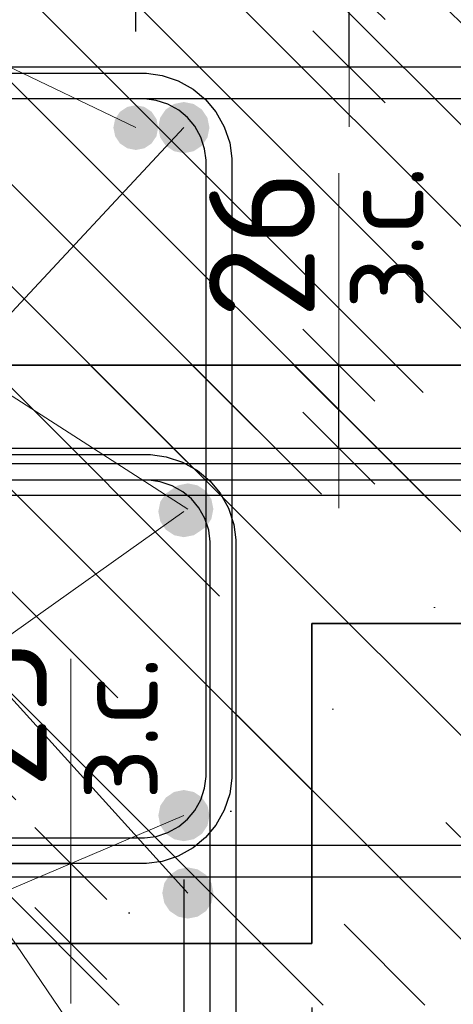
# Model space of a CAD drawing. Header units: metres. Extents: x -38 to 93, y -15 to 21.
# Tile 211 of 256: x 72.317 to 72.452, y 4.37 to 4.677. Entities that reach past the tile are written whole.
import ezdxf

# ---------------------------------------------------------------- set-up
doc = ezdxf.new("R2010")
doc.units = ezdxf.units.M
doc.header["$PDMODE"] = 65
for name, color, linetype, lineweight in [('XR$3$Арм. стержнями верхней зоны', 180, 'Continuous', 35), ('XR$3$Арм. стержнями нижней зоны', 180, 'Continuous', 35), ('XR$3$Арм.стержн. Арматура края', 96, 'Continuous', 35), ('XR$3$Арм.стержн. Хомут', 240, 'Continuous', 35), ('XR$3$Арм.стержн.горизонт. 1', 180, 'Continuous', 35), ('XR$3$Размерная линия_ общее', 7, 'Continuous', 13), ('XR$5$Арм. стержнями верхней зоны', 180, 'Continuous', 35), ('XR$5$Арм. стержнями нижней зоны', 180, 'Continuous', 35), ('XR$5$Арм.стержн. Арматура края', 96, 'Continuous', 35), ('XR$5$Арм.стержн. Доп. арматура', 180, 'Continuous', 35), ('XR$5$Арм.стержн. Хомут', 240, 'Continuous', 35), ('XR$5$Арм.стержн.горизонт. 1', 180, 'Continuous', 35), ('XR$5$Размерная линия (1)', 7, 'Continuous', 13), ('XR$5$Размерная линия_ общее', 7, 'Continuous', 13)]:
    doc.layers.add(name, color=color, linetype=linetype, lineweight=lineweight)
doc.styles.add('ISOCPEUR', font='txt')
doc.dimstyles.new('DIMSTYLE_10', dxfattribs={"dimtxt": 0.033, "dimasz": 0.0375, "dimexe": 0, "dimexo": 0, "dimgap": 0.0165, "dimtad": 2, "dimdec": 0, "dimlfac": 1000, "dimrnd": 1, "dimzin": 12, "dimdsep": 46, "dimtxsty": 'ISOCPEUR', "dimblk1": 'ALL_ML_STRICH', "dimblk2": 'ALL_ML_STRICH', "dimsah": 1, "dimcen": 0, "dimclrd": 7, "dimclre": 256, "dimclrt": 7, "dimadec": 0, "dimazin": 0, "dimtfac": 1, "dimtdec": 0, "dimtix": 1, "dimtmove": 2, "dimatfit": 3, "dimfxl": 0, "dimtvp": 1.2, "dimtzin": 0, "dimlwd": 0, "dimlwe": -3, "dimarcsym": 0})
doc.dimstyles.new('DIMSTYLE_12', dxfattribs={"dimtxt": 0.03, "dimasz": 0.03, "dimexe": 0, "dimexo": 0, "dimgap": 0.015, "dimtad": 2, "dimdec": 0, "dimlfac": 1000, "dimrnd": 1, "dimzin": 12, "dimdsep": 46, "dimtxsty": 'ISOCPEUR', "dimblk1": 'ALL_ML_STRICH', "dimblk2": 'ALL_ML_STRICH', "dimsah": 1, "dimcen": 0, "dimclrd": 7, "dimclre": 256, "dimclrt": 7, "dimadec": 0, "dimazin": 0, "dimtfac": 1, "dimtdec": 0, "dimtix": 1, "dimtmove": 2, "dimatfit": 3, "dimfxl": 0, "dimtzin": 0, "dimlwd": 0, "dimlwe": -3, "dimarcsym": 0})
doc.dimstyles.new('DIMSTYLE_14', dxfattribs={"dimtxt": 0.03, "dimasz": 0.03, "dimexe": 0, "dimexo": 0, "dimgap": 0.015, "dimtad": 2, "dimdec": 0, "dimlfac": 1000, "dimrnd": 1, "dimzin": 12, "dimdsep": 46, "dimtxsty": 'ISOCPEUR', "dimblk1": 'ALL_ML_STRICH', "dimblk2": 'ALL_ML_STRICH', "dimsah": 1, "dimcen": 0, "dimclrd": 7, "dimclre": 256, "dimclrt": 7, "dimadec": 0, "dimazin": 0, "dimtfac": 1, "dimtdec": 0, "dimtix": 1, "dimtmove": 2, "dimatfit": 3, "dimfxl": 0, "dimtvp": 1.2, "dimtzin": 0, "dimlwd": 0, "dimlwe": -3, "dimarcsym": 0})
doc.dimstyles.new('DIMSTYLE_18', dxfattribs={"dimtxt": 0.03, "dimasz": 0.03, "dimexe": 0, "dimexo": 0, "dimgap": 0.015, "dimtad": 2, "dimdec": 0, "dimlfac": 1000, "dimrnd": 5, "dimzin": 12, "dimdsep": 46, "dimtxsty": 'ISOCPEUR', "dimblk1": 'ALL_ML_STRICH', "dimblk2": 'ALL_ML_STRICH', "dimsah": 1, "dimcen": 0, "dimclrd": 7, "dimclre": 256, "dimclrt": 7, "dimadec": 0, "dimazin": 0, "dimtfac": 1, "dimtdec": 0, "dimtix": 1, "dimtmove": 2, "dimatfit": 3, "dimfxl": 0, "dimtvp": 1.2, "dimtzin": 0, "dimlwd": 0, "dimlwe": -3, "dimarcsym": 0})
pattern_1 = [(135, (0, 0), (-0.031819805, -0.031819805), [0.4, -0.05, 0, -0.05]), (135, (-0.01591, -0.01591), (-0.031819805, -0.031819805), [0.8, -0.1, 0.1, -0.1])]

# ---------------------------------------------------------------- blocks, each defined once
blk = doc.blocks.new('ALL_ML_STRICH')
at = {"color": 0, "linetype": 'ByBlock', "lineweight": -2}
for p, q in [((0, -0.5), (0, 0.5)), ((-0.3, -0.3), (0.3, 0.3)), ((-1, 0), (0.5, 0))]:
    blk.add_line(p, q, dxfattribs=at)
blk = doc.blocks.new('*D62')
at = {"layer": 'DEFPOINTS', "color": 7, "linetype": 'Continuous', "lineweight": 13, "transparency": 33554687}
for p in [(72.29424, 4.29445), (72.29924, 4.26945), (72.33423, 4.26945)]:
    blk.add_point(p, dxfattribs=at)
at = {"layer": 'XR$3$Размерная линия_ общее', "color": 253, "linetype": 'Continuous', "lineweight": -2, "true_color": 0xa0a0a0, "transparency": 33554687}
for p, q in [((72.31424, 4.29445), (72.33423, 4.29445)), ((72.31924, 4.26945), (72.33423, 4.26945))]:
    blk.add_line(p, q, dxfattribs=at)
at = {"layer": 'XR$3$Размерная линия_ общее', "color": 7, "linetype": 'Continuous', "lineweight": -2, "transparency": 33554687}
blk.add_line((72.33423, 4.26945), (72.33423, 4.29445), dxfattribs=at)
at = {"layer": 'XR$3$Размерная линия_ общее', "color": 7, "linetype": 'Continuous', "lineweight": 13, "transparency": 33554687, "xscale": 0.0375, "yscale": 0.0375, "zscale": 0.0375}
for p, rotation in [((72.33423, 4.29445), 90), ((72.33423, 4.26945), 270)]:
    blk.add_blockref('ALL_ML_STRICH', p, dxfattribs=dict(at, rotation=rotation))
at = {"layer": 'XR$3$Размерная линия_ общее', "color": 7, "linetype": 'Continuous', "lineweight": 13, "transparency": 33554687, "insert": (72.33444, 4.31422), "char_height": 0.027, "width": 0.00135, "attachment_point": 1, "rotation": 90, "line_spacing_factor": 0.60241, "style": 'ISOCPEUR'}
blk.add_mtext('з.с.', dxfattribs=at)
at = {"layer": 'XR$3$Размерная линия_ общее', "color": 7, "linetype": 'Continuous', "lineweight": 13, "transparency": 33554687, "insert": (72.31023, 4.34117), "char_height": 0.033, "width": 0.066, "attachment_point": 5, "rotation": 90, "style": 'ISOCPEUR'}
blk.add_mtext('\\A1;{25}', dxfattribs=at)
blk = doc.blocks.new('*D191')
at = {"layer": 'DEFPOINTS', "color": 7, "linetype": 'Continuous', "lineweight": 13, "transparency": 33554687}
for p in [(72.37673, 4.56945), (72.37673, 4.54345), (72.41671, 4.54345)]:
    blk.add_point(p, dxfattribs=at)
at = {"layer": 'XR$3$Размерная линия_ общее', "color": 253, "linetype": 'Continuous', "lineweight": -2, "true_color": 0xa0a0a0, "transparency": 33554687}
for p, q in [((72.39673, 4.56945), (72.41671, 4.56945)), ((72.39673, 4.54345), (72.41671, 4.54345))]:
    blk.add_line(p, q, dxfattribs=at)
at = {"layer": 'XR$3$Размерная линия_ общее', "color": 7, "linetype": 'Continuous', "lineweight": -2, "transparency": 33554687}
blk.add_line((72.41671, 4.54345), (72.41671, 4.56945), dxfattribs=at)
at = {"layer": 'XR$3$Размерная линия_ общее', "color": 7, "linetype": 'Continuous', "lineweight": 13, "transparency": 33554687, "xscale": 0.0375, "yscale": 0.0375, "zscale": 0.0375}
for p, rotation in [((72.41671, 4.56945), 90), ((72.41671, 4.54345), 270)]:
    blk.add_blockref('ALL_ML_STRICH', p, dxfattribs=dict(at, rotation=rotation))
at = {"layer": 'XR$3$Размерная линия_ общее', "color": 7, "linetype": 'Continuous', "lineweight": 13, "transparency": 33554687, "insert": (72.41625, 4.58681), "char_height": 0.027, "width": 0.00135, "attachment_point": 1, "rotation": 90, "line_spacing_factor": 0.60241, "style": 'ISOCPEUR'}
blk.add_mtext('з.с.', dxfattribs=at)
at = {"layer": 'XR$3$Размерная линия_ общее', "color": 7, "linetype": 'Continuous', "lineweight": 13, "transparency": 33554687, "insert": (72.39271, 4.60717), "char_height": 0.033, "width": 0.066, "attachment_point": 5, "rotation": 90, "style": 'ISOCPEUR'}
blk.add_mtext('\\A1;{26}', dxfattribs=at)
blk = doc.blocks.new('*D530')
at = {"layer": 'DEFPOINTS', "color": 7, "linetype": 'Continuous', "lineweight": 13, "transparency": 33554687}
for p in [(72.29301, 4.41364), (72.29801, 4.38864), (72.333, 4.38864)]:
    blk.add_point(p, dxfattribs=at)
at = {"layer": 'XR$5$Размерная линия_ общее', "color": 253, "linetype": 'Continuous', "lineweight": -2, "true_color": 0xa0a0a0, "transparency": 33554687}
for p, q in [((72.31301, 4.41364), (72.333, 4.41364)), ((72.31801, 4.38864), (72.333, 4.38864))]:
    blk.add_line(p, q, dxfattribs=at)
at = {"layer": 'XR$5$Размерная линия_ общее', "color": 7, "linetype": 'Continuous', "lineweight": -2, "transparency": 33554687}
blk.add_line((72.333, 4.38864), (72.333, 4.41364), dxfattribs=at)
at = {"layer": 'XR$5$Размерная линия_ общее', "color": 7, "linetype": 'Continuous', "lineweight": 13, "transparency": 33554687, "xscale": 0.0375, "yscale": 0.0375, "zscale": 0.0375}
for p, rotation in [((72.333, 4.41364), 90), ((72.333, 4.38864), 270)]:
    blk.add_blockref('ALL_ML_STRICH', p, dxfattribs=dict(at, rotation=rotation))
at = {"layer": 'XR$5$Размерная линия_ общее', "color": 7, "linetype": 'Continuous', "lineweight": 13, "transparency": 33554687, "insert": (72.33321, 4.43341), "char_height": 0.027, "width": 0.00135, "attachment_point": 1, "rotation": 90, "line_spacing_factor": 0.60241, "style": 'ISOCPEUR'}
blk.add_mtext('з.с.', dxfattribs=at)
at = {"layer": 'XR$5$Размерная линия_ общее', "color": 7, "linetype": 'Continuous', "lineweight": 13, "transparency": 33554687, "insert": (72.309, 4.46036), "char_height": 0.033, "width": 0.066, "attachment_point": 5, "rotation": 90, "style": 'ISOCPEUR'}
blk.add_mtext('\\A1;{25}', dxfattribs=at)
blk = doc.blocks.new('*D532')
at = {"layer": 'DEFPOINTS', "color": 7, "linetype": 'Continuous', "lineweight": 13, "transparency": 33554687}
for p in [(72.15834, 4.38864), (72.4083, 4.38864), (72.15834, 4.2484)]:
    blk.add_point(p, dxfattribs=at)
at = {"layer": 'XR$5$Размерная линия (1)', "color": 9, "linetype": 'Continuous', "lineweight": -2, "true_color": 0xc7c7c7, "transparency": 33554687}
for p, q in [((72.15834, 4.36864), (72.15834, 4.2484)), ((72.4083, 4.36864), (72.4083, 4.2484))]:
    blk.add_line(p, q, dxfattribs=at)
at = {"layer": 'XR$5$Размерная линия (1)', "color": 7, "linetype": 'Continuous', "lineweight": -2, "transparency": 33554687}
blk.add_line((72.15834, 4.2484), (72.4083, 4.2484), dxfattribs=at)
at = {"layer": 'XR$5$Размерная линия (1)', "color": 7, "linetype": 'Continuous', "lineweight": 13, "transparency": 33554687, "xscale": 0.03, "yscale": 0.03, "zscale": 0.03, "rotation": 180}
blk.add_blockref('ALL_ML_STRICH', (72.15834, 4.2484), dxfattribs=at)
at = {"layer": 'XR$5$Размерная линия (1)', "color": 7, "linetype": 'Continuous', "lineweight": 13, "transparency": 33554687, "xscale": 0.03, "yscale": 0.03, "zscale": 0.03}
blk.add_blockref('ALL_ML_STRICH', (72.4083, 4.2484), dxfattribs=at)
at = {"layer": 'XR$5$Размерная линия (1)', "color": 7, "linetype": 'Continuous', "lineweight": 13, "transparency": 33554687, "insert": (72.28482, 4.2709), "char_height": 0.03, "width": 0.09, "attachment_point": 5, "style": 'ISOCPEUR'}
blk.add_mtext('\\A1;{250}', dxfattribs=at)
blk = doc.blocks.new('*D535')
at = {"layer": 'DEFPOINTS', "color": 7, "linetype": 'Continuous', "lineweight": 13, "transparency": 33554687}
for p in [(72.29823, 4.7757), (72.29823, 4.65364), (72.3533, 4.65364)]:
    blk.add_point(p, dxfattribs=at)
at = {"layer": 'XR$5$Размерная линия (1)', "color": 9, "linetype": 'Continuous', "lineweight": -2, "true_color": 0xc7c7c7, "transparency": 33554687}
for p, q in [((72.29823, 4.67364), (72.29823, 4.7757)), ((72.3533, 4.67364), (72.3533, 4.7757))]:
    blk.add_line(p, q, dxfattribs=at)
at = {"layer": 'XR$5$Размерная линия (1)', "color": 7, "linetype": 'Continuous', "lineweight": -2, "transparency": 33554687}
blk.add_line((72.29823, 4.7757), (72.3533, 4.7757), dxfattribs=at)
at = {"layer": 'XR$5$Размерная линия (1)', "color": 7, "linetype": 'Continuous', "lineweight": 13, "transparency": 33554687, "xscale": 0.03, "yscale": 0.03, "zscale": 0.03, "rotation": 180}
blk.add_blockref('ALL_ML_STRICH', (72.29823, 4.7757), dxfattribs=at)
at = {"layer": 'XR$5$Размерная линия (1)', "color": 7, "linetype": 'Continuous', "lineweight": 13, "transparency": 33554687, "xscale": 0.03, "yscale": 0.03, "zscale": 0.03}
blk.add_blockref('ALL_ML_STRICH', (72.3533, 4.7757), dxfattribs=at)
at = {"layer": 'XR$5$Размерная линия (1)', "color": 7, "linetype": 'Continuous', "lineweight": 13, "transparency": 33554687, "insert": (72.39182, 4.79891), "char_height": 0.03, "width": 0.06, "attachment_point": 5, "style": 'ISOCPEUR'}
blk.add_mtext('\\A1;{55}', dxfattribs=at)
blk = doc.blocks.new('*D538')
at = {"layer": 'DEFPOINTS', "color": 7, "linetype": 'Continuous', "lineweight": 13, "transparency": 33554687}
for p in [(72.28327, 4.42864), (72.36834, 4.42864), (72.28327, 4.3134)]:
    blk.add_point(p, dxfattribs=at)
at = {"layer": 'XR$5$Размерная линия (1)', "color": 9, "linetype": 'Continuous', "lineweight": -2, "true_color": 0xc7c7c7, "transparency": 33554687}
for p, q in [((72.28327, 4.40864), (72.28327, 4.3134)), ((72.36834, 4.40864), (72.36834, 4.3134))]:
    blk.add_line(p, q, dxfattribs=at)
at = {"layer": 'XR$5$Размерная линия (1)', "color": 7, "linetype": 'Continuous', "lineweight": -2, "transparency": 33554687}
blk.add_line((72.28327, 4.3134), (72.36834, 4.3134), dxfattribs=at)
at = {"layer": 'XR$5$Размерная линия (1)', "color": 7, "linetype": 'Continuous', "lineweight": 13, "transparency": 33554687, "xscale": 0.03, "yscale": 0.03, "zscale": 0.03, "rotation": 180}
blk.add_blockref('ALL_ML_STRICH', (72.28327, 4.3134), dxfattribs=at)
at = {"layer": 'XR$5$Размерная линия (1)', "color": 7, "linetype": 'Continuous', "lineweight": 13, "transparency": 33554687, "xscale": 0.03, "yscale": 0.03, "zscale": 0.03}
blk.add_blockref('ALL_ML_STRICH', (72.36834, 4.3134), dxfattribs=at)
at = {"layer": 'XR$5$Размерная линия (1)', "color": 7, "linetype": 'Continuous', "lineweight": 13, "transparency": 33554687, "insert": (72.3273, 4.3359), "char_height": 0.03, "width": 0.06, "attachment_point": 5, "style": 'ISOCPEUR'}
blk.add_mtext('\\A1;{85}', dxfattribs=at)
blk = doc.blocks.new('*D539')
at = {"layer": 'DEFPOINTS', "color": 7, "linetype": 'Continuous', "lineweight": 13, "transparency": 33554687}
for p in [(72.36834, 4.42864), (72.4083, 4.38864), (72.36834, 4.3134)]:
    blk.add_point(p, dxfattribs=at)
at = {"layer": 'XR$5$Размерная линия (1)', "color": 9, "linetype": 'Continuous', "lineweight": -2, "true_color": 0xc7c7c7, "transparency": 33554687}
for p, q in [((72.36834, 4.40864), (72.36834, 4.3134)), ((72.4083, 4.36864), (72.4083, 4.3134))]:
    blk.add_line(p, q, dxfattribs=at)
at = {"layer": 'XR$5$Размерная линия (1)', "color": 7, "linetype": 'Continuous', "lineweight": -2, "transparency": 33554687}
blk.add_line((72.36834, 4.3134), (72.4083, 4.3134), dxfattribs=at)
at = {"layer": 'XR$5$Размерная линия (1)', "color": 7, "linetype": 'Continuous', "lineweight": 13, "transparency": 33554687, "xscale": 0.03, "yscale": 0.03, "zscale": 0.03, "rotation": 180}
blk.add_blockref('ALL_ML_STRICH', (72.36834, 4.3134), dxfattribs=at)
at = {"layer": 'XR$5$Размерная линия (1)', "color": 7, "linetype": 'Continuous', "lineweight": 13, "transparency": 33554687, "xscale": 0.03, "yscale": 0.03, "zscale": 0.03}
blk.add_blockref('ALL_ML_STRICH', (72.4083, 4.3134), dxfattribs=at)
at = {"layer": 'XR$5$Размерная линия (1)', "color": 7, "linetype": 'Continuous', "lineweight": 13, "transparency": 33554687, "insert": (72.44864, 4.3356), "char_height": 0.03, "width": 0.06, "attachment_point": 5, "style": 'ISOCPEUR'}
blk.add_mtext('\\A1;{40}', dxfattribs=at)
blk = doc.blocks.new('*D629')
at = {"layer": 'DEFPOINTS', "color": 7, "linetype": 'Continuous', "lineweight": 13, "transparency": 33554687}
for p in [(72.37993, 4.68864), (72.37993, 4.66264), (72.41991, 4.66264)]:
    blk.add_point(p, dxfattribs=at)
at = {"layer": 'XR$5$Размерная линия_ общее', "color": 253, "linetype": 'Continuous', "lineweight": -2, "true_color": 0xa0a0a0, "transparency": 33554687}
for p, q in [((72.39993, 4.68864), (72.41991, 4.68864)), ((72.39993, 4.66264), (72.41991, 4.66264))]:
    blk.add_line(p, q, dxfattribs=at)
at = {"layer": 'XR$5$Размерная линия_ общее', "color": 7, "linetype": 'Continuous', "lineweight": -2, "transparency": 33554687}
blk.add_line((72.41991, 4.66264), (72.41991, 4.68864), dxfattribs=at)
at = {"layer": 'XR$5$Размерная линия_ общее', "color": 7, "linetype": 'Continuous', "lineweight": 13, "transparency": 33554687, "xscale": 0.0375, "yscale": 0.0375, "zscale": 0.0375}
for p, rotation in [((72.41991, 4.68864), 90), ((72.41991, 4.66264), 270)]:
    blk.add_blockref('ALL_ML_STRICH', p, dxfattribs=dict(at, rotation=rotation))
at = {"layer": 'XR$5$Размерная линия_ общее', "color": 7, "linetype": 'Continuous', "lineweight": 13, "transparency": 33554687, "insert": (72.41945, 4.706), "char_height": 0.027, "width": 0.00135, "attachment_point": 1, "rotation": 90, "line_spacing_factor": 0.60241, "style": 'ISOCPEUR'}
blk.add_mtext('з.с.', dxfattribs=at)
at = {"layer": 'XR$5$Размерная линия_ общее', "color": 7, "linetype": 'Continuous', "lineweight": 13, "transparency": 33554687, "insert": (72.39591, 4.72636), "char_height": 0.033, "width": 0.066, "attachment_point": 5, "rotation": 90, "style": 'ISOCPEUR'}
blk.add_mtext('\\A1;{26}', dxfattribs=at)

msp = doc.modelspace()

# ---------------------------------------------------------------- hatches: boundary and pattern name
at = {"linetype": 'Continuous', "lineweight": 13, "transparency": 33554687}
h = msp.add_hatch(dxfattribs=at)
h.set_pattern_fill('__________540', scale=0.015, style=0, pattern_type=2)
h.set_pattern_definition(pattern_1)
h.paths.add_polyline_path([(72.15831, 4.68864), (72.15831, 4.48864), (72.62198, 4.48864), (72.62198, 4.68864)], flags=0)
h = msp.add_hatch(dxfattribs=at)
h.set_pattern_fill('__________540', scale=0.015, style=0, pattern_type=2)
h.set_pattern_definition(pattern_1)
h.paths.add_polyline_path([(72.15958, 4.56945), (72.15958, 4.36945), (72.61754, 4.36945), (72.61754, 4.56945)], flags=0)
at = {"linetype": 'Continuous', "lineweight": 25, "transparency": 33554687}
h = msp.add_hatch(dxfattribs=at)
h.set_pattern_fill('__________540', scale=0.015, style=0, pattern_type=2)
h.set_pattern_definition(pattern_1)
h.paths.add_polyline_path([(72.4083, 4.48864), (72.15831, 4.48864), (72.1583, 4.38864), (72.4083, 4.38864)], flags=0)
at = {"layer": 'XR$3$Арм.стержн.горизонт. 1', "linetype": 'Continuous', "lineweight": 50, "transparency": 33554687}
for points in [[(72.37754, 4.52445), (72.37693, 4.52751), (72.3752, 4.53011), (72.3726, 4.53184), (72.36954, 4.53245), (72.36648, 4.53184), (72.36388, 4.53011), (72.36215, 4.52751), (72.36154, 4.52445), (72.36215, 4.52139), (72.36388, 4.51879), (72.36648, 4.51706), (72.36954, 4.51645), (72.3726, 4.51706), (72.3752, 4.51879), (72.37693, 4.52139)], [(72.37758, 4.40445), (72.37697, 4.40751), (72.37524, 4.41011), (72.37264, 4.41184), (72.36958, 4.41245), (72.36652, 4.41184), (72.36392, 4.41011), (72.36219, 4.40751), (72.36158, 4.40445), (72.36219, 4.40139), (72.36392, 4.39879), (72.36652, 4.39706), (72.36958, 4.39645), (72.37264, 4.39706), (72.37524, 4.39879), (72.37697, 4.40139)]]:
    msp.add_hatch(color=7, dxfattribs=at).paths.add_polyline_path(points)
at = {"layer": 'XR$5$Арм.стержн. Доп. арматура', "linetype": 'Continuous', "lineweight": 50, "transparency": 33554687}
msp.add_hatch(color=7, dxfattribs=at).paths.add_polyline_path([(72.3603, 4.64364), (72.35977, 4.64632), (72.35825, 4.64859), (72.35598, 4.6501), (72.3533, 4.65064), (72.35063, 4.6501), (72.34836, 4.64859), (72.34684, 4.64632), (72.3463, 4.64364), (72.34684, 4.64096), (72.34836, 4.63869), (72.35063, 4.63717), (72.3533, 4.63664), (72.35598, 4.63717), (72.35825, 4.63869), (72.35977, 4.64096)])
at = {"layer": 'XR$5$Арм.стержн.горизонт. 1', "linetype": 'Continuous', "lineweight": 50, "transparency": 33554687}
for points in [[(72.3763, 4.64364), (72.3757, 4.6467), (72.37396, 4.64929), (72.37137, 4.65103), (72.3683, 4.65164), (72.36524, 4.65103), (72.36265, 4.64929), (72.36091, 4.6467), (72.3603, 4.64364), (72.36091, 4.64058), (72.36265, 4.63798), (72.36524, 4.63625), (72.3683, 4.63564), (72.37137, 4.63625), (72.37396, 4.63798), (72.3757, 4.64058)], [(72.37634, 4.52364), (72.37573, 4.5267), (72.374, 4.52929), (72.3714, 4.53103), (72.36834, 4.53164), (72.36528, 4.53103), (72.36269, 4.52929), (72.36095, 4.5267), (72.36034, 4.52364), (72.36095, 4.52058), (72.36269, 4.51798), (72.36528, 4.51625), (72.36834, 4.51564), (72.3714, 4.51625), (72.374, 4.51798), (72.37573, 4.52058)], [(72.37634, 4.42864), (72.37573, 4.4317), (72.374, 4.43429), (72.3714, 4.43603), (72.36834, 4.43664), (72.36528, 4.43603), (72.36269, 4.43429), (72.36095, 4.4317), (72.36034, 4.42864), (72.36095, 4.42558), (72.36269, 4.42298), (72.36528, 4.42125), (72.36834, 4.42064), (72.3714, 4.42125), (72.374, 4.42298), (72.37573, 4.42558)]]:
    msp.add_hatch(color=7, dxfattribs=at).paths.add_polyline_path(points)

# ---------------------------------------------------------------- linework, layer by layer
at = {"color": 7, "linetype": 'Continuous', "lineweight": 13, "transparency": 33554687}
for p, q in [((72.41671, 4.56945), (72.41671, 4.62945)), ((72.333, 4.41364), (72.333, 4.47764))]:
    msp.add_line(p, q, dxfattribs=at)
at = {"color": 7, "linetype": 'Continuous', "lineweight": 35, "transparency": 33554687}
for p, q in [((72.61754, 4.56945), (72.15958, 4.56945)), ((72.4083, 4.48864), (72.62198, 4.48864)), ((72.4083, 4.38864), (72.4083, 4.48864)), ((72.1583, 4.38864), (72.4083, 4.38864))]:
    msp.add_line(p, q, dxfattribs=at)
at = {"layer": 'XR$3$Арм. стержнями верхней зоны', "color": 4, "linetype": 'Continuous', "lineweight": 25, "transparency": 33554687}
msp.add_lwpolyline([(72.18458, 4.54345), (72.62254, 4.54345), (72.62254, 4.53345), (72.18458, 4.53345), (72.18458, 4.54345)], dxfattribs=at)
at = {"layer": 'XR$3$Арм. стержнями нижней зоны', "color": 4, "linetype": 'Continuous', "lineweight": 25, "transparency": 33554687}
msp.add_lwpolyline([(72.18458, 4.41945), (72.62254, 4.41945), (72.62254, 4.40945), (72.18458, 4.40945), (72.18458, 4.41945)], dxfattribs=at)
at = {"layer": 'XR$3$Арм.стержн. Арматура края', "color": 4, "linetype": 'Continuous', "lineweight": 25, "transparency": 33554687}
for points in [[(72.62254, 4.40945), (72.21314, 4.40945), (72.20793, 4.41017), (72.20249, 4.41197), (72.19748, 4.41477), (72.19335, 4.41822), (72.1899, 4.42235), (72.1871, 4.42736), (72.1853, 4.4328), (72.18458, 4.43801), (72.18458, 4.51488), (72.1853, 4.5201), (72.1871, 4.52554), (72.1899, 4.53055), (72.19335, 4.53468), (72.19748, 4.53812), (72.20249, 4.54093), (72.20793, 4.54272), (72.21314, 4.54345), (72.62254, 4.54345)], [(72.62254, 4.53345), (72.21384, 4.53345), (72.2102, 4.53294), (72.20653, 4.53173), (72.20318, 4.52985), (72.20045, 4.52758), (72.19817, 4.52485), (72.19629, 4.52149), (72.19508, 4.51783), (72.19458, 4.51419), (72.19458, 4.43871), (72.19508, 4.43507), (72.19629, 4.4314), (72.19817, 4.42805), (72.20045, 4.42532), (72.20318, 4.42304), (72.20653, 4.42116), (72.2102, 4.41995), (72.21384, 4.41945), (72.62254, 4.41945)]]:
    msp.add_lwpolyline(points, dxfattribs=at)
at = {"layer": 'XR$3$Арм.стержн. Хомут', "color": 40, "linetype": 'Continuous', "lineweight": 25, "transparency": 33554687}
for points in [[(72.18454, 4.3173), (72.18454, 4.51477), (72.18522, 4.51965), (72.18689, 4.52473), (72.18951, 4.52941), (72.19273, 4.53326), (72.19658, 4.53648), (72.20126, 4.53909), (72.20634, 4.54077), (72.21122, 4.54145), (72.3579, 4.54145), (72.36278, 4.54077), (72.36786, 4.53909), (72.37254, 4.53648), (72.37639, 4.53326), (72.37961, 4.52941), (72.38223, 4.52473), (72.3839, 4.51965), (72.38458, 4.51477), (72.38458, 4.32113)], [(72.18454, 4.3173), (72.18454, 4.51477), (72.18522, 4.51965), (72.18689, 4.52473), (72.18951, 4.52941), (72.19273, 4.53326), (72.19658, 4.53648), (72.20126, 4.53909), (72.20634, 4.54077), (72.21122, 4.54145), (72.3579, 4.54145), (72.36278, 4.54077), (72.36786, 4.53909), (72.37254, 4.53648), (72.37639, 4.53326), (72.37961, 4.52941), (72.38223, 4.52473), (72.3839, 4.51965), (72.38458, 4.51477), (72.38458, 4.32113)], [(72.18454, 4.3173), (72.18454, 4.51477), (72.18522, 4.51965), (72.18689, 4.52473), (72.18951, 4.52941), (72.19273, 4.53326), (72.19658, 4.53648), (72.20126, 4.53909), (72.20634, 4.54077), (72.21122, 4.54145), (72.3579, 4.54145), (72.36278, 4.54077), (72.36786, 4.53909), (72.37254, 4.53648), (72.37639, 4.53326), (72.37961, 4.52941), (72.38223, 4.52473), (72.3839, 4.51965), (72.38458, 4.51477), (72.38458, 4.32113)], [(72.37658, 4.32168), (72.37658, 4.51422), (72.37608, 4.51783), (72.37487, 4.5215), (72.37299, 4.52485), (72.37071, 4.52758), (72.36798, 4.52986), (72.36463, 4.53174), (72.36096, 4.53295), (72.35735, 4.53345), (72.21177, 4.53345), (72.20816, 4.53295), (72.20449, 4.53174), (72.20114, 4.52986), (72.19841, 4.52758), (72.19613, 4.52485), (72.19425, 4.5215), (72.19304, 4.51783), (72.19254, 4.51422), (72.19254, 4.31785)], [(72.37658, 4.32168), (72.37658, 4.51422), (72.37608, 4.51783), (72.37487, 4.5215), (72.37299, 4.52485), (72.37071, 4.52758), (72.36798, 4.52986), (72.36463, 4.53174), (72.36096, 4.53295), (72.35735, 4.53345), (72.21177, 4.53345), (72.20816, 4.53295), (72.20449, 4.53174), (72.20114, 4.52986), (72.19841, 4.52758), (72.19613, 4.52485), (72.19425, 4.5215), (72.19304, 4.51783), (72.19254, 4.51422), (72.19254, 4.31785)], [(72.37658, 4.32168), (72.37658, 4.51422), (72.37608, 4.51783), (72.37487, 4.5215), (72.37299, 4.52485), (72.37071, 4.52758), (72.36798, 4.52986), (72.36463, 4.53174), (72.36096, 4.53295), (72.35735, 4.53345), (72.21177, 4.53345), (72.20816, 4.53295), (72.20449, 4.53174), (72.20114, 4.52986), (72.19841, 4.52758), (72.19613, 4.52485), (72.19425, 4.5215), (72.19304, 4.51783), (72.19254, 4.51422), (72.19254, 4.31785)]]:
    msp.add_lwpolyline(points, dxfattribs=at)
at = {"layer": 'XR$3$Арм.стержн.горизонт. 1', "color": 7, "linetype": 'Continuous', "lineweight": 13, "transparency": 33554687}
for q in [(72.36958, 4.40445), (72.36958, 4.30945), (72.36954, 4.52445)]:
    msp.add_line((72.10914, 4.6918), q, dxfattribs=at)
at = {"layer": 'XR$5$Арм. стержнями верхней зоны', "color": 4, "linetype": 'Continuous', "lineweight": 25, "transparency": 33554687}
msp.add_lwpolyline([(72.1833, 4.66264), (72.62698, 4.66264), (72.62698, 4.65264), (72.1833, 4.65264), (72.1833, 4.66264)], dxfattribs=at)
at = {"layer": 'XR$5$Арм. стержнями нижней зоны', "color": 4, "linetype": 'Continuous', "lineweight": 25, "transparency": 33554687}
msp.add_lwpolyline([(72.1833, 4.53864), (72.62698, 4.53864), (72.62698, 4.52864), (72.1833, 4.52864), (72.1833, 4.53864)], dxfattribs=at)
at = {"layer": 'XR$5$Арм.стержн. Арматура края', "color": 4, "linetype": 'Continuous', "lineweight": 25, "transparency": 33554687}
for points in [[(72.62698, 4.52864), (72.21187, 4.52864), (72.20665, 4.52936), (72.20121, 4.53116), (72.1962, 4.53396), (72.19208, 4.53741), (72.18863, 4.54154), (72.18582, 4.54655), (72.18403, 4.55199), (72.1833, 4.5572), (72.1833, 4.63407), (72.18403, 4.63929), (72.18582, 4.64473), (72.18863, 4.64974), (72.19208, 4.65387), (72.1962, 4.65731), (72.20121, 4.66012), (72.20665, 4.66191), (72.21187, 4.66264), (72.62698, 4.66264)], [(72.62698, 4.65264), (72.21256, 4.65264), (72.20893, 4.65213), (72.20526, 4.65092), (72.2019, 4.64904), (72.19918, 4.64677), (72.1969, 4.64404), (72.19502, 4.64068), (72.19381, 4.63702), (72.1933, 4.63338), (72.1933, 4.55789), (72.19381, 4.55426), (72.19502, 4.55059), (72.1969, 4.54724), (72.19918, 4.54451), (72.2019, 4.54223), (72.20526, 4.54035), (72.20893, 4.53914), (72.21256, 4.53864), (72.62698, 4.53864)]]:
    msp.add_lwpolyline(points, dxfattribs=at)
at = {"layer": 'XR$5$Арм.стержн. Доп. арматура', "color": 7, "linetype": 'Continuous', "lineweight": 13, "transparency": 33554687}
msp.add_line((72.06427, 4.78257), (72.3533, 4.64364), dxfattribs=at)
at = {"layer": 'XR$5$Арм.стержн. Хомут', "color": 40, "linetype": 'Continuous', "lineweight": 25, "transparency": 33554687}
for points in [[(72.20994, 4.66064), (72.35663, 4.66064), (72.36151, 4.65996), (72.36659, 4.65828), (72.37126, 4.65567), (72.37512, 4.65245), (72.37833, 4.6486), (72.38095, 4.64392), (72.38263, 4.63884), (72.3833, 4.63396), (72.3833, 4.44031), (72.38263, 4.43543), (72.38095, 4.43035), (72.37833, 4.42568), (72.37512, 4.42183), (72.37126, 4.41861), (72.36659, 4.41599), (72.36151, 4.41432), (72.35663, 4.41364), (72.20612, 4.41364)], [(72.20994, 4.66064), (72.35663, 4.66064), (72.36151, 4.65996), (72.36659, 4.65828), (72.37126, 4.65567), (72.37512, 4.65245), (72.37833, 4.6486), (72.38095, 4.64392), (72.38263, 4.63884), (72.3833, 4.63396), (72.3833, 4.44031), (72.38263, 4.43543), (72.38095, 4.43035), (72.37833, 4.42568), (72.37512, 4.42183), (72.37126, 4.41861), (72.36659, 4.41599), (72.36151, 4.41432), (72.35663, 4.41364), (72.20612, 4.41364)], [(72.20667, 4.42164), (72.35607, 4.42164), (72.35969, 4.42214), (72.36335, 4.42335), (72.36671, 4.42523), (72.36944, 4.42751), (72.37172, 4.43024), (72.37359, 4.43359), (72.3748, 4.43725), (72.3753, 4.44087), (72.3753, 4.63341), (72.3748, 4.63702), (72.37359, 4.64068), (72.37172, 4.64404), (72.36944, 4.64677), (72.36671, 4.64905), (72.36335, 4.65093), (72.35969, 4.65213), (72.35607, 4.65264), (72.2105, 4.65264)], [(72.20667, 4.42164), (72.35607, 4.42164), (72.35969, 4.42214), (72.36335, 4.42335), (72.36671, 4.42523), (72.36944, 4.42751), (72.37172, 4.43024), (72.37359, 4.43359), (72.3748, 4.43725), (72.3753, 4.44087), (72.3753, 4.63341), (72.3748, 4.63702), (72.37359, 4.64068), (72.37172, 4.64404), (72.36944, 4.64677), (72.36671, 4.64905), (72.36335, 4.65093), (72.35969, 4.65213), (72.35607, 4.65264), (72.2105, 4.65264)]]:
    msp.add_lwpolyline(points, dxfattribs=at)
at = {"layer": 'XR$5$Арм.стержн.горизонт. 1', "color": 7, "linetype": 'Continuous', "lineweight": 13, "transparency": 33554687}
for q in [(72.3683, 4.64364), (72.36834, 4.52364), (72.36834, 4.42864)]:
    msp.add_line((72.03653, 4.28804), q, dxfattribs=at)

# ---------------------------------------------------------------- dimensions: what is measured, and where the dimension line sits
at = {"layer": 'XR$3$Размерная линия_ общее', "color": 7, "linetype": 'Continuous', "lineweight": 13, "transparency": 33554687}
for base, p1, p2, picture, middle in [((72.41671, 4.56945), (72.39673, 4.54345), (72.39673, 4.56945), '*D191', (72.39271, 4.60717)), ((72.33423, 4.29445), (72.31924, 4.26945), (72.31424, 4.29445), '*D62', (72.31023, 4.34117))]:
    dim = msp.add_linear_dim(base=base, p1=p1, p2=p2, angle=90, text='<>\\Xз.с.', dimstyle='DIMSTYLE_10', override={"dimpost": '<>', "dimclrd": 7, "dimclre": 253, "dimclrt": 7, "dimlwd": 0, "dimlwe": 65533}, dxfattribs=at)
    dim.commit()
    dim.dimension.update_dxf_attribs({"geometry": picture, "text_midpoint": middle, "dimtype": 160})
at = {"layer": 'XR$5$Размерная линия (1)', "color": 7, "linetype": 'Continuous', "lineweight": 13, "transparency": 33554687}
for base, p1, p2, dimstyle, picture, middle in [((72.3533, 4.7757), (72.29823, 4.67364), (72.3533, 4.67364), 'DIMSTYLE_18', '*D535', (72.39182, 4.79891)), ((72.36834, 4.3134), (72.28327, 4.40864), (72.36834, 4.40864), 'DIMSTYLE_12', '*D538', (72.3273, 4.3359)), ((72.4083, 4.3134), (72.36834, 4.40864), (72.4083, 4.36864), 'DIMSTYLE_14', '*D539', (72.44864, 4.3356)), ((72.4083, 4.2484), (72.15834, 4.36864), (72.4083, 4.36864), 'DIMSTYLE_12', '*D532', (72.28482, 4.2709))]:
    dim = msp.add_linear_dim(base=base, p1=p1, p2=p2, dimstyle=dimstyle, override={"dimpost": '<>', "dimclrd": 7, "dimclre": 9, "dimclrt": 7, "dimlwd": 0, "dimlwe": 65533}, dxfattribs=at)
    dim.commit()
    dim.dimension.update_dxf_attribs({"geometry": picture, "text_midpoint": middle, "dimtype": 160})
at = {"layer": 'XR$5$Размерная линия_ общее', "color": 7, "linetype": 'Continuous', "lineweight": 13, "transparency": 33554687}
for base, p1, p2, picture, middle in [((72.41991, 4.68864), (72.39993, 4.66264), (72.39993, 4.68864), '*D629', (72.39591, 4.72636)), ((72.333, 4.41364), (72.31801, 4.38864), (72.31301, 4.41364), '*D530', (72.309, 4.46036))]:
    dim = msp.add_linear_dim(base=base, p1=p1, p2=p2, angle=90, text='<>\\Xз.с.', dimstyle='DIMSTYLE_10', override={"dimpost": '<>', "dimclrd": 7, "dimclre": 253, "dimclrt": 7, "dimlwd": 0, "dimlwe": 65533}, dxfattribs=at)
    dim.commit()
    dim.dimension.update_dxf_attribs({"geometry": picture, "text_midpoint": middle, "dimtype": 160})

doc.saveas('drawing.dxf')
